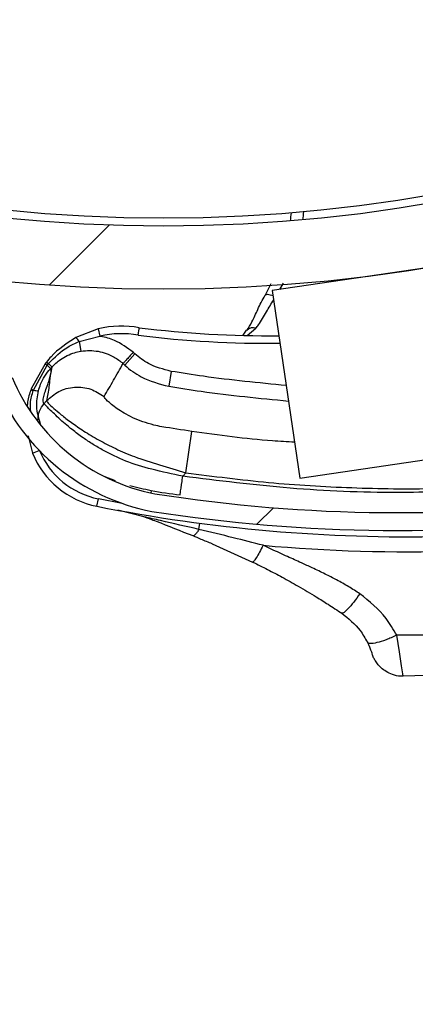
# Model space of a CAD drawing. Header units: inches. Extents: x 170 to 284, y 215 to 248.
# Tile 146 of 195: x 186.4329 to 186.4866, y 224.3302 to 224.4636. Entities that reach past the tile are written whole.
import ezdxf

# ---------------------------------------------------------------- set-up
doc = ezdxf.new("R2010")
doc.units = ezdxf.units.IN
doc.header["$LTSCALE"] = 0.25
doc.header["$MEASUREMENT"] = 0
doc.layers.add('ANNOTATIONS', color=1, linetype='Continuous')
doc.layers.add('RH BENCH MOUNT', color=7, linetype='Continuous')
doc.styles.add('ARIAL', font='arial.ttf', dxfattribs={"height": 0.09375})
doc.dimstyles.new('STANDARD$0', dxfattribs={"dimtxt": 0.09375, "dimasz": 0.09375, "dimexe": 0.03125, "dimexo": 0.046875, "dimgap": 0.09, "dimtad": 0, "dimtih": 1, "dimtoh": 1, "dimdec": 4, "dimzin": 0, "dimdsep": 46, "dimtxsty": 'ARIAL', "dimcen": 0.09, "dimadec": 0, "dimazin": 0, "dimtfac": 1, "dimtdec": 4, "dimtofl": 0, "dimtmove": 0, "dimatfit": 1, "dimfxl": 1, "dimtolj": 1, "dimtzin": 0, "dimarcsym": 0})
pattern_1 = [(45, (176.0930244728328, 218.320867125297), (-0.03026527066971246, 0.03026527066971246), [])]

# ---------------------------------------------------------------- blocks, each defined once
blk = doc.blocks.new('*D44')
at = {"layer": 'ANNOTATIONS', "color": 0, "lineweight": -2, "transparency": 16777216}
for p, q in [((185.9644948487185, 225.4792255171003), (185.9644948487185, 226.2131025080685)), ((187.3643717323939, 224.3791894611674), (187.3643717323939, 226.2131025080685)), ((186.0582448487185, 226.1818525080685), (186.3541591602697, 226.1818525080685)), ((187.2706217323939, 226.1818525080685), (186.9747074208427, 226.1818525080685))]:
    blk.add_line(p, q, dxfattribs=at)
at = {"layer": 'ANNOTATIONS', "color": 0, "transparency": 16777216}
for points in [[(186.0582448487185, 226.1974775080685), (186.0582448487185, 226.1662275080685), (185.9644948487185, 226.1818525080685)], [(187.2706217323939, 226.1974775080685), (187.2706217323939, 226.1662275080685), (187.3643717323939, 226.1818525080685)]]:
    blk.add_solid(points, dxfattribs=at)
at = {"layer": 'defpoints', "color": 0, "transparency": 16777216}
for p in [(187.3643717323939, 226.1818525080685), (185.9644948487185, 225.4323505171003), (187.3643717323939, 224.3323144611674)]:
    blk.add_point(p, dxfattribs=at)
at = {"layer": 'ANNOTATIONS', "color": 0, "transparency": 16777216, "insert": (186.6644332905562, 226.1818525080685), "char_height": 0.09375, "attachment_point": 5, "style": 'ARIAL'}
blk.add_mtext('\\A1;DIM "A"', dxfattribs=at)

msp = doc.modelspace()

# ---------------------------------------------------------------- hatches: boundary and pattern name
at = {"layer": 'RH BENCH MOUNT'}
h = msp.add_hatch(dxfattribs=at)
h.set_pattern_fill('ANSI31', color=256, scale=0.34241245, angle=2.8e-322, style=0)
h.set_pattern_definition([(45, (176.1263761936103, 218.320867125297), (-0.03026527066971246, 0.03026527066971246), [])])
edge = h.paths.add_edge_path(flags=0)
edge.add_arc((186.41301658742, 224.2130895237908), 0.021400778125, 89.9999999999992, 390.52248781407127, ccw=False)
edge.add_line((186.41301658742, 224.2344903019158), (186.485779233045, 224.2344903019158))
edge.add_arc((186.485779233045, 224.6453852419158), 0.4108949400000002, 270, 450.0000000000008)
edge.add_line((186.485779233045, 225.0562801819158), (186.00212164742, 225.0562801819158))
edge.add_arc((186.00212164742, 225.0605603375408), 0.004280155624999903, 180.0000000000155, 269.9999999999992, ccw=False)
edge.add_line((185.997841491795, 225.0605603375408), (185.997841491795, 225.1033618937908))
edge.add_arc((186.00212164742, 225.1033618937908), 0.004280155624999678, 360, 540, ccw=False)
edge.add_line((186.006401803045, 225.1033618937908), (186.006401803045, 225.0605603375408))
edge.add_line((186.006401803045, 225.0605603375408), (186.003169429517, 225.0605603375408))
edge.add_line((186.003169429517, 225.0605603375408), (186.003169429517, 225.1033618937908))
edge.add_arc((186.00212164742, 225.1033618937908), 0.001047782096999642, 360, 540.0000000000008)
edge.add_line((186.001073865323, 225.1033618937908), (186.001073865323, 225.0605603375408))
edge.add_arc((186.00212164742, 225.0605603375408), 0.001047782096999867, 180, 270)
edge.add_line((186.00212164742, 225.0595125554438), (186.485779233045, 225.0595125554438))
edge.add_arc((186.485779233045, 224.6453852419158), 0.4141273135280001, 269.9999999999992, 450, ccw=False)
edge.add_line((186.485779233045, 224.2312579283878), (186.41301658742, 224.2312579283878))
edge.add_arc((186.41301658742, 224.2130895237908), 0.018168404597, 450.0000000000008, 750.5224878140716)
edge.add_arc((186.4277648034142, 224.221784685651), 0.001047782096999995, 390.5224878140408, 495.0000000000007)
edge.add_line((186.4270239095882, 224.222525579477), (186.4183287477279, 224.2138304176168))
edge.add_line((186.4183287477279, 224.2138304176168), (186.4160431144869, 224.2161160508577))
edge.add_line((186.4160431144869, 224.2161160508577), (186.4247382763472, 224.224811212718))
edge.add_arc((186.4277648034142, 224.221784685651), 0.004280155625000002, 390.522487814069, 495.0000000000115, ccw=False)
h = msp.add_hatch(dxfattribs=at)
h.set_pattern_fill('ANSI31', color=256, scale=0.34241245, style=0)
h.set_pattern_definition(pattern_1)
edge = h.paths.add_edge_path(flags=0)
edge.add_line((186.4524275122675, 225.0520000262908), (186.1100150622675, 225.0520000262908))
edge.add_line((186.1100150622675, 225.0520000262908), (186.1100150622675, 225.0562801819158))
edge.add_line((186.1100150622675, 225.0562801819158), (186.4524275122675, 225.0562801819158))
edge.add_arc((186.4524275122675, 224.6453852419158), 0.4108949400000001, 269.9999999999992, 450, ccw=False)
edge.add_line((186.4524275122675, 224.2344903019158), (186.3796648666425, 224.2344903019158))
edge.add_line((186.3796648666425, 224.2344903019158), (186.3796648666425, 224.2387704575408))
edge.add_line((186.3796648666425, 224.2387704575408), (186.4524275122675, 224.2387704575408))
edge.add_arc((186.4524275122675, 224.6453852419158), 0.406614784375, 270, 450.0000000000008)
h = msp.add_hatch(dxfattribs=at)
h.set_pattern_fill('ANSI32', color=256, scale=0.34241245, angle=2.8e-322, style=0)
h.set_pattern_definition([(45, (176.0930244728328, 218.320867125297), (-0.09079581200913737, 0.09079581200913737), []), (45, (176.1535550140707, 218.320867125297), (-0.09079581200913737, 0.09079581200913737), [])])
edge = h.paths.add_edge_path(flags=0)
edge.add_arc((186.4524275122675, 224.6453852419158), 0.2182879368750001, 180, 540, ccw=False)
edge = h.paths.add_edge_path(flags=0)
edge.add_arc((186.4524275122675, 224.6453852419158), 0.2097276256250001, 180, 540, ccw=False)
h = msp.add_hatch(dxfattribs=at)
h.set_pattern_fill('ANSI31', color=256, scale=0.34241245, angle=2.8e-322, style=0)
h.set_pattern_definition(pattern_1)
edge = h.paths.add_edge_path(flags=0)
edge.add_arc((186.599191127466, 224.4388731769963), 0.001712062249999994, 187.6823523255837, 209.892772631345)
edge.add_line((186.5977068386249, 224.4380199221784), (186.595613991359, 224.4368168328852))
edge.add_arc((186.599191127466, 224.4388731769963), 0.004126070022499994, 187.6823523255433, 209.8927726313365, ccw=False)
edge.add_arc((186.6080139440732, 224.4400633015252), 0.01302879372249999, 139.1585197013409, 187.6823523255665, ccw=False)
edge.add_arc((186.611703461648, 224.4362766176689), 0.01830194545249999, 457.6823523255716, 497.7437253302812, ccw=False)
edge.add_arc((186.6108291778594, 224.4427579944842), 0.01176186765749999, 389.82321001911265, 457.68235232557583, ccw=False)
edge.add_arc((186.6079121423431, 224.4400495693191), 0.01566536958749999, 332.9394203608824, 393.1131521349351, ccw=False)
edge.add_arc((186.5991694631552, 224.4441566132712), 0.02532140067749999, 310.5366005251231, 333.66328566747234, ccw=False)
edge.add_arc((186.6065705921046, 224.436931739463), 0.01504902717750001, 269.83807069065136, 306.9970019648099, ccw=False)
edge.add_arc((186.6062324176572, 224.4494282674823), 0.02754708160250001, 190.990855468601, 270.614926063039, ccw=False)
edge.add_arc((186.5709009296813, 224.4413799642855), 0.008748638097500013, 378.6409712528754, 525.6237845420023)
edge.add_arc((186.5064524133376, 224.4527259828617), 0.05672062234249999, 277.25298805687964, 350.69225205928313, ccw=False)
edge.add_arc((186.4840987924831, 224.6094763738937), 0.2150521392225, 261.1083798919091, 277.88840595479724, ccw=False)
edge.add_arc((186.4563160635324, 224.4253360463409), 0.02884824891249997, 202.8411957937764, 259.0961091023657, ccw=False)
edge.add_arc((186.4045755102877, 224.4008736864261), 0.0284373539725, 387.8029462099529, 441.4014199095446)
edge.add_arc((186.4069989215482, 224.4141573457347), 0.01494630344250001, 442.9737931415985, 498.2295444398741)
edge.add_arc((186.4092551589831, 224.4110065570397), 0.0187470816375, 495.64022688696, 529.1219683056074)
edge.add_arc((186.404172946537, 224.4125668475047), 0.0134739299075, 531.5599097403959, 569.9559980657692)
edge.add_arc((186.3975598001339, 224.4090834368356), 0.006011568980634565, 212.6648849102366, 233.3999259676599)
edge.add_arc((186.4034446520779, 224.4197589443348), 0.01816498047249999, 238.5816124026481, 277.6823523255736)
edge.add_arc((186.4044104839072, 224.4125988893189), 0.01094007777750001, 277.6823523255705, 367.682352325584)
edge.add_arc((186.4134029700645, 224.413811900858), 0.001866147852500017, 367.6823523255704, 383.3245987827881)
edge.add_line((186.4151166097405, 224.4145507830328), (186.4173333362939, 224.4155065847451))
edge.add_arc((186.4134029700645, 224.413811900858), 0.004280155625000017, 367.68235232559, 383.3245987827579, ccw=False)
edge.add_arc((186.4044104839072, 224.4125988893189), 0.01335408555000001, 277.68235232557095, 367.6823523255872, ccw=False)
edge.add_arc((186.4034446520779, 224.4197589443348), 0.020578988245, 238.2937106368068, 277.6823523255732, ccw=False)
edge.add_arc((186.3975598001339, 224.4090834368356), 0.008425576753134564, 212.2600195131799, 234.1820632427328, ccw=False)
edge.add_arc((186.404172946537, 224.4125668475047), 0.01588793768, 171.3726545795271, 210.1529330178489, ccw=False)
edge.add_arc((186.4092551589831, 224.4110065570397), 0.02116108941, 495.78688309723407, 529.2595240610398, ccw=False)
edge.add_arc((186.4069989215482, 224.4141573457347), 0.01736031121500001, 442.8626004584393, 498.0482056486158, ccw=False)
edge.add_arc((186.4045755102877, 224.4008736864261), 0.030851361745, 387.6005096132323, 441.4618899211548, ccw=False)
edge.add_arc((186.4563160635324, 224.4253360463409), 0.02643424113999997, 202.6240618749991, 259.0059654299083)
edge.add_arc((186.4840987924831, 224.6094763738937), 0.21263813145, 261.1200207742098, 277.8920418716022)
edge.add_arc((186.5064524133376, 224.4527259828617), 0.05430661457, 277.2389789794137, 350.7968871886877)
edge.add_arc((186.5709009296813, 224.4413799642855), 0.01116264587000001, 377.74339121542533, 526.2114395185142, ccw=False)
edge.add_arc((186.6062324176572, 224.4494282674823), 0.02513307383, 190.653752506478, 270.6530101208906)
edge.add_arc((186.6065705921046, 224.436931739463), 0.01263501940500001, 269.7653996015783, 306.6650491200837)
edge.add_arc((186.5991694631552, 224.4441566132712), 0.022907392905, 310.726658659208, 333.7020675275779)
edge.add_arc((186.6079121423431, 224.4400495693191), 0.01325136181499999, 332.8745927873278, 393.4176020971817)
edge.add_arc((186.6108291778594, 224.4427579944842), 0.009347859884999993, 389.4048764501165, 457.6823523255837)
edge.add_arc((186.611703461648, 224.4362766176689), 0.01588793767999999, 457.6823523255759, 497.6345312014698)
edge.add_arc((186.6080139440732, 224.4400633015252), 0.01061478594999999, 499.3168536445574, 547.6823523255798)

# ---------------------------------------------------------------- linework, layer by layer
for p, q in [((186.5010622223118, 224.4318965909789), (186.4671838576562, 224.426924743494)), ((186.4669836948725, 224.427819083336), (186.4662271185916, 224.4263036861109)), ((186.4681859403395, 224.4270718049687), (186.4686982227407, 224.4279375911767)), ((186.4671838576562, 224.426924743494), (186.4709127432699, 224.4015159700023)), ((186.4435778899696, 224.4217318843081), (186.4405594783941, 224.4205673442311)), ((186.4435778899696, 224.4217318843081), (186.4438256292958, 224.4207349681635)), ((186.4632316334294, 224.420895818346), (186.4637049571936, 224.4215585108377)), ((186.4637745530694, 224.4208576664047), (186.4649609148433, 224.4218265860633)), ((186.4409843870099, 224.4200165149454), (186.4438256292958, 224.4207349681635)), ((186.4409843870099, 224.4200165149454), (186.4412113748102, 224.4187014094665)), ((186.4485713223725, 224.4183449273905), (186.4471946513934, 224.4168215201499)), ((186.4485713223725, 224.4183449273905), (186.4483303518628, 224.4185626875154)), ((186.4363851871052, 224.4170150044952), (186.4345023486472, 224.4135911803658)), ((186.43666062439, 224.4168317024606), (186.4368389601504, 224.4170477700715)), ((186.4469536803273, 224.4170392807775), (186.4471946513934, 224.4168215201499)), ((186.4348116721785, 224.4134504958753), (186.43666062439, 224.4168317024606)), ((186.4373057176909, 224.4165593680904), (186.4371006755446, 224.4155919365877)), ((186.4534710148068, 224.4159822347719), (186.4531362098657, 224.4139564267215)), ((186.4344782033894, 224.4135249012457), (186.4344778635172, 224.4135239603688)), ((186.434502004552, 224.4135902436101), (186.4344782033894, 224.4135249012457)), ((186.4345023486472, 224.4135911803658), (186.434502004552, 224.4135902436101)), ((186.4347898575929, 224.4133830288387), (186.4347901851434, 224.4133840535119)), ((186.4347901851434, 224.4133840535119), (186.4348113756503, 224.4134495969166)), ((186.4348113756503, 224.4134495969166), (186.4348116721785, 224.4134504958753)), ((186.435487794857, 224.4133521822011), (186.4354879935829, 224.413352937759)), ((186.4365946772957, 224.411987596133), (186.4362334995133, 224.411587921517)), ((186.45547800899, 224.4022458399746), (186.4562863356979, 224.4078342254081)), ((186.4341008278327, 224.4072309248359), (186.4346688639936, 224.4048864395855)), ((186.4346688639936, 224.4048864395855), (186.4355926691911, 224.4052671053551)), ((186.4709127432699, 224.4015159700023), (186.495175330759, 224.4050766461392)), ((186.4443684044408, 224.401795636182), (186.4459003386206, 224.4012013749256)), ((186.4550492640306, 224.4017713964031), (186.45547800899, 224.4022458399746)), ((186.4507462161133, 224.3994952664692), (186.4508022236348, 224.39983415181)), ((186.4434165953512, 224.39769714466), (186.443616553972, 224.3987047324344)), ((186.4468279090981, 224.39809276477), (186.443616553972, 224.3987047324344)), ((186.4497808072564, 224.3962664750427), (186.4462411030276, 224.397156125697)), ((186.4572409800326, 224.3945615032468), (186.4573513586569, 224.3954022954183)), ((186.4590126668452, 224.3926129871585), (186.4645190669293, 224.3901406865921)), ((186.4927657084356, 224.3749134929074), (186.4849035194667, 224.3746951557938))]:
    msp.add_line(p, q, dxfattribs=at)
at = {"layer": 'RH BENCH MOUNT', "flags": 128}
for points in [[(186.4662271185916, 224.4263036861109), (186.4662930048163, 224.4263691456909), (186.4663974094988, 224.4264089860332), (186.4665374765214, 224.4264221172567), (186.4667093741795, 224.4264081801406), (186.4669084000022, 224.4263675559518), (186.467129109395, 224.4263013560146), (186.4672836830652, 224.426244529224)], [(186.4849039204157, 224.374688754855), (186.4848637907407, 224.3749840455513), (186.484714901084, 224.376092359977), (186.4844336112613, 224.3779661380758), (186.4840404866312, 224.3802133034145), (186.4840404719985, 224.3802133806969), (186.4840404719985, 224.3802133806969)]]:
    msp.add_lwpolyline(points, dxfattribs=at)
at = {"layer": 'RH BENCH MOUNT'}
for radius in [0.218287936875, 0.2097276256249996, 0.20865758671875]:
    msp.add_circle((186.4524275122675, 224.6453852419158), radius, dxfattribs=at)
for centre, radius, start, end in [((186.4524275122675, 224.6453852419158), 0.4141273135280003, 269.9999999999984, 90), ((186.4524275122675, 224.6453852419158), 0.4108949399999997, 269.9999999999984, 90), ((186.4524275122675, 224.6453852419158), 0.406614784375, 269.9999999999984, 90), ((186.4438235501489, 224.4395435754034), 0.0260233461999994, 352.9867047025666, 355.3833265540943), ((186.443793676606, 224.4397650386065), 0.02773540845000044, 353.2641087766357, 355.5146859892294), ((186.4467159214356, 224.4091042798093), 0.01301167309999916, 79.1849104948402, 103.9556334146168), ((186.4467159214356, 224.4091042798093), 0.01198443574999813, 79.02344980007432, 103.9556334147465), ((186.4667997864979, 224.5663367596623), 0.1455252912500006, 263.0367769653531, 270.5041230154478), ((186.4645689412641, 224.4207749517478), 0.001122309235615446, 69.55816570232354, 137.6291869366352), ((186.4397359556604, 224.419492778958), 0.001353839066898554, 22.75879212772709, 52.53425372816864), ((186.4667997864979, 224.5663367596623), 0.1465525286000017, 263.0229707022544, 270.5594522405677), ((186.4563160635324, 224.4253360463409), 0.02643424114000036, 202.6240618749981, 259.0059654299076), ((186.4563160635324, 224.4253360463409), 0.02884824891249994, 202.841195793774, 259.0961091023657), ((186.4352739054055, 224.4148704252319), 0.00156417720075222, 239.4080465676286, 251.9734043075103), ((186.4352755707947, 224.4148751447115), 0.001568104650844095, 239.4366189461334, 251.9686989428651), ((186.4353208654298, 224.4149808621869), 0.001613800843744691, 239.5084450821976, 251.5964417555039), ((186.4353206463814, 224.4149799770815), 0.001611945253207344, 239.4928350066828, 251.5938102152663), ((186.435466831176, 224.4156037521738), 0.002251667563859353, 253.0763074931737, 270.5334481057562), ((186.4354678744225, 224.4156065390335), 0.002253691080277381, 253.0721173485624, 270.5114979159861), ((186.4457494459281, 224.4094523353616), 0.01095719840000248, 202.3947377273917, 258.7753310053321), ((186.4457494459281, 224.4094523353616), 0.01198443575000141, 202.3947377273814, 258.775331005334), ((186.4840987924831, 224.6094763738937), 0.2126381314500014, 261.1200207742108, 277.8920418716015), ((186.4854745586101, 224.6096264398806), 0.2160622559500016, 258.775331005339, 271.3111233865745), ((186.4840987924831, 224.6094763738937), 0.2150521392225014, 261.1083798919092, 277.8884059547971), ((186.4854745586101, 224.6096264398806), 0.218095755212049, 264.8615755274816, 271.8007834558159)]:
    msp.add_arc(centre, radius, start, end, dxfattribs=at)
for points, knots in [([(186.4637283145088, 224.4215216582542), (186.4639642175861, 224.4218998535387), (186.4644727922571, 224.4227151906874), (186.4652306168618, 224.4243929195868), (186.4658358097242, 224.4257332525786), (186.4663090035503, 224.4264233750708), (186.4663550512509, 224.4264905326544)], [0, 0, 0, 0, 0.28394206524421, 0.6121401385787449, 0.9622563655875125, 1, 1, 1, 1]), ([(186.4649609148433, 224.4218265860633), (186.4650760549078, 224.4219733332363), (186.4655982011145, 224.422638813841), (186.4663002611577, 224.4239171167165), (186.4670345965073, 224.4251373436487), (186.4673654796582, 224.4256871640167)], [0, 0, 0, 0, 0.1345182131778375, 0.6100237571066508, 1, 1, 1, 1]), ([(186.4489978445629, 224.420869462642), (186.4489993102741, 224.4208787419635), (186.4490111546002, 224.4209537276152), (186.4490408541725, 224.4211419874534), (186.4490844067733, 224.4214188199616), (186.4491247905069, 224.421676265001), (186.4491521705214, 224.4218511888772), (186.4491556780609, 224.4218736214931), (186.4491574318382, 224.4218848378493)], [0, 0, 0, 0, 0.01753608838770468, 0.141708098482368, 0.3563943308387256, 0.570964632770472, 0.7854813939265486, 1, 1, 1, 1]), ([(186.4405594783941, 224.4205673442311), (186.4393573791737, 224.4197863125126), (186.4378862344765, 224.4188304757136), (186.4367705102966, 224.4174912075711), (186.4365664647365, 224.417246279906)], [0, 0, 0, 0, 0.8171182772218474, 0.9999999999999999, 0.9999999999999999, 0.9999999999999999, 0.9999999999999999]), ([(186.4368392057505, 224.4170480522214), (186.4376644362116, 224.4178740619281), (186.4388918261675, 224.4191026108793), (186.4404679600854, 224.4197909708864), (186.4409843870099, 224.4200165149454)], [0, 0, 0, 0, 0.6723457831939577, 1, 1, 1, 1]), ([(186.4483303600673, 224.4185626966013), (186.4475246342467, 224.4191621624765), (186.4461904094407, 224.4201548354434), (186.4445408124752, 224.4206133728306), (186.4438616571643, 224.4207288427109), (186.4438256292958, 224.4207349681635)], [0, 0, 0, 0, 0.5907811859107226, 0.9782917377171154, 1, 1, 1, 1]), ([(186.4373024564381, 224.4165557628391), (186.4373024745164, 224.4165557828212), (186.4376508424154, 224.4169408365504), (186.4385838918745, 224.4177569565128), (186.4399648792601, 224.4184383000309), (186.4409371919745, 224.4186435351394), (186.4412113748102, 224.4187014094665)], [0, 0, 0, 0, 1.782673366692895e-05, 0.3435204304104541, 0.814879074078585, 1, 1, 1, 1]), ([(186.4412113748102, 224.4187014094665), (186.4412333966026, 224.4187051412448), (186.4420099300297, 224.4188367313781), (186.4435973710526, 224.4188242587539), (186.4455452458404, 224.4181228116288), (186.4465815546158, 224.4173754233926), (186.4469537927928, 224.4170391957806), (186.4469538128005, 224.4170391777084)], [0, 0, 0, 0, 0.01087401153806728, 0.3834398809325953, 0.7558119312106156, 0.9999868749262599, 1, 1, 1, 1]), ([(186.4534710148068, 224.4159822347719), (186.4524079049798, 224.4162542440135), (186.45060657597, 224.4167151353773), (186.4491629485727, 224.4178711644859), (186.4485713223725, 224.4183449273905)], [0, 0, 0, 0, 0.5901808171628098, 1, 1, 1, 1]), ([(186.4365664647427, 224.4172462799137), (186.4365664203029, 224.4172462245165), (186.4365051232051, 224.4171698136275), (186.4364451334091, 224.4170923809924), (186.4363851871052, 224.4170150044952)], [0, 0, 0, 0, 0.0007249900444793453, 0.9999999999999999, 0.9999999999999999, 0.9999999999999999, 0.9999999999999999]), ([(186.4368389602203, 224.4170477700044), (186.4368572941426, 224.4170301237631), (186.4369674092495, 224.4169241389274), (186.4371339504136, 224.4167597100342), (186.437281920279, 224.4166042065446), (186.4372977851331, 224.4165743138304), (186.4373057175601, 224.4165593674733)], [0, 0, 0, 0, 0.06242876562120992, 0.3749525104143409, 0.6874762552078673, 1, 1, 1, 1]), ([(186.4443771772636, 224.4125573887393), (186.444811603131, 224.4132953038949), (186.4456804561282, 224.4147711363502), (186.4465293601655, 224.4162831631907), (186.4469538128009, 224.4170391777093)], [0, 0, 0, 0, 0.4999992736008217, 1, 1, 1, 1]), ([(186.4354879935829, 224.413352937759), (186.4355777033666, 224.4136471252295), (186.435909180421, 224.4147341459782), (186.4365481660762, 224.415722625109), (186.4371043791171, 224.4163368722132), (186.4371043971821, 224.4163368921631)], [0, 0, 0, 0, 0.2706300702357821, 0.9999763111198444, 1, 1, 1, 1]), ([(186.4362334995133, 224.411587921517), (186.4361798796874, 224.4116884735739), (186.4360673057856, 224.4118995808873), (186.4361791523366, 224.4125219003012), (186.4364231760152, 224.413316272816), (186.4367268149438, 224.4141637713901), (186.4370236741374, 224.4150084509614), (186.4371236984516, 224.4154497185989), (186.4371744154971, 224.4156734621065)], [0, 0, 0, 0, 0.1574760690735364, 0.3306182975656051, 0.4911886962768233, 0.6742546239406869, 0.8348317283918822, 1, 1, 1, 1]), ([(186.43666062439, 224.4168317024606), (186.436678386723, 224.4168141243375), (186.436785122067, 224.4167084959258), (186.4369455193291, 224.4165438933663), (186.4370859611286, 224.4163863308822), (186.4370982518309, 224.4163533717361), (186.4371043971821, 224.4163368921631)], [0, 0, 0, 0, 0.0623937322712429, 0.3749291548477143, 0.6874645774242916, 1, 1, 1, 1]), ([(186.4371041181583, 224.4163365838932), (186.4371542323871, 224.416391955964), (186.4372214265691, 224.4164661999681), (186.4372886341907, 224.4165404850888), (186.4373057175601, 224.4165593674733)], [0, 0, 0, 0, 0.7458120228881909, 1, 1, 1, 1]), ([(186.4371744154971, 224.4156734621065), (186.4371873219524, 224.4157695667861), (186.4372132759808, 224.4159628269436), (186.4371952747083, 224.4161898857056), (186.4371344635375, 224.4162877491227), (186.4371041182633, 224.4163365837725)], [0, 0, 0, 0, 0.3313600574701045, 0.6663431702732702, 1, 1, 1, 1]), ([(186.4471946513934, 224.4168215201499), (186.4471946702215, 224.4168215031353), (186.4478688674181, 224.4162122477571), (186.4496883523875, 224.4148686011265), (186.4518557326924, 224.4142951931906), (186.4531362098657, 224.4139564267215)], [0, 0, 0, 0, 1.142795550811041e-05, 0.4092118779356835, 1, 1, 1, 1]), ([(186.4690713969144, 224.4140629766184), (186.4653232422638, 224.4144222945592), (186.4601046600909, 224.4149225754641), (186.4549292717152, 224.4157492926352), (186.4534710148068, 224.4159822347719)], [0, 0, 0, 0, 0.7182323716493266, 1, 1, 1, 1]), ([(186.4371006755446, 224.4155919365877), (186.4370711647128, 224.4153753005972), (186.4369897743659, 224.4147778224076), (186.4369249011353, 224.4136911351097), (186.4367198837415, 224.4126335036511), (186.4365946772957, 224.411987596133)], [0, 0, 0, 0, 0.1812946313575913, 0.50000735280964, 1, 1, 1, 1]), ([(186.4344778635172, 224.4135239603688), (186.4342723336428, 224.4129667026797), (186.4340017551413, 224.4122330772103), (186.4339771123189, 224.411460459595), (186.4339711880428, 224.4112747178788)], [0, 0, 0, 0, 0.7595942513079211, 0.9999999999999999, 0.9999999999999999, 0.9999999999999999, 0.9999999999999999]), ([(186.4344384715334, 224.4105953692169), (186.434410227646, 224.4109651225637), (186.4343378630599, 224.4119124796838), (186.4346186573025, 224.4128260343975), (186.4347898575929, 224.4133830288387)], [0, 0, 0, 0, 0.3902998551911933, 1, 1, 1, 1]), ([(186.4357498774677, 224.4088874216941), (186.4355217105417, 224.4096552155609), (186.435084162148, 224.4111275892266), (186.4353571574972, 224.4126321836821), (186.435487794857, 224.4133521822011)], [0, 0, 0, 0, 0.5214667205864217, 1, 1, 1, 1]), ([(186.4365946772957, 224.411987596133), (186.4371133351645, 224.4124502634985), (186.4381907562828, 224.413411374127), (186.4403612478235, 224.4139653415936), (186.4425896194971, 224.4137334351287), (186.4437962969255, 224.412939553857), (186.4443771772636, 224.4125573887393)], [0, 0, 0, 0, 0.2406941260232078, 0.4999999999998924, 0.7593058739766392, 0.9999999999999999, 0.9999999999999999, 0.9999999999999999, 0.9999999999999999]), ([(186.4531362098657, 224.4139564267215), (186.4546097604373, 224.4137213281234), (186.4599984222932, 224.4128615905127), (186.4654319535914, 224.4123408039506), (186.4693796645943, 224.4119624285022)], [0, 0, 0, 0, 0.2734538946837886, 1, 1, 1, 1]), ([(186.4365946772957, 224.411987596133), (186.4366366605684, 224.4119131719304), (186.4367219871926, 224.411761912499), (186.4374405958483, 224.4110631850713), (186.4385171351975, 224.410137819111), (186.4398842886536, 224.4090807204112), (186.441604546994, 224.4078922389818), (186.4436204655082, 224.4066756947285), (186.4459356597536, 224.4054844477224), (186.4486715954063, 224.4043113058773), (186.4519123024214, 224.4032992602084), (186.4542793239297, 224.4025999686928), (186.45547800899, 224.4022458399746)], [0, 0, 0, 0, 0.1094013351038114, 0.2223468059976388, 0.3151791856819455, 0.4102231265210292, 0.5012749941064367, 0.5946006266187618, 0.6834485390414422, 0.774533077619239, 0.8858211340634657, 0.9999999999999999, 0.9999999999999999, 0.9999999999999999, 0.9999999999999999]), ([(186.4522306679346, 224.4084772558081), (186.4522306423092, 224.4084772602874), (186.4518597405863, 224.4085420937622), (186.4503994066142, 224.4088490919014), (186.4480594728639, 224.409718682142), (186.4459681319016, 224.4109852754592), (186.4445874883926, 224.4121566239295), (186.4444521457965, 224.4124145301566), (186.4443771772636, 224.4125573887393)], [0, 0, 0, 0, 4.497367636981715e-06, 0.06509473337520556, 0.261670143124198, 0.4753105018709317, 0.7093656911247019, 0.9999999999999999, 0.9999999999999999, 0.9999999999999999, 0.9999999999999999]), ([(186.4354451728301, 224.4094251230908), (186.4354477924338, 224.4096173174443), (186.4354532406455, 224.4100170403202), (186.43565485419, 224.4107878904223), (186.4360055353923, 224.4112727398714), (186.4362334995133, 224.4115879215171)], [0, 0, 0, 0, 0.2447599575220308, 0.5090480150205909, 1, 1, 1, 1]), ([(186.4550492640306, 224.4017713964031), (186.4536413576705, 224.4020616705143), (186.4509835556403, 224.402609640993), (186.4473079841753, 224.4037438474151), (186.4447034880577, 224.4050094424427), (186.4428379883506, 224.4061018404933), (186.4416816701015, 224.4068689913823), (186.4407547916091, 224.4075427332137), (186.440011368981, 224.4081173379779), (186.4392229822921, 224.408762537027), (186.4383923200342, 224.4094918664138), (186.4373414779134, 224.4104896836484), (186.4364560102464, 224.4113692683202), (186.4363032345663, 224.4115193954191), (186.4362334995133, 224.411587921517)], [0, 0, 0, 0, 0.1307156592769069, 0.2467609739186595, 0.3577928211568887, 0.4170971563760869, 0.4791482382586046, 0.5177152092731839, 0.5590896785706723, 0.6032945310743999, 0.6633484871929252, 0.7353692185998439, 0.8792082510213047, 0.9999999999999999, 0.9999999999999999, 0.9999999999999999, 0.9999999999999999]), ([(186.4562863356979, 224.4078342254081), (186.4549217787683, 224.4080411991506), (186.4535571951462, 224.4082481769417), (186.4522306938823, 224.4084772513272), (186.4522306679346, 224.4084772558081)], [0, 0, 0, 0, 0.9999804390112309, 1, 1, 1, 1]), ([(186.470200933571, 224.4063662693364), (186.4691990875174, 224.4064234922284), (186.4645407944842, 224.4066895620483), (186.4599162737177, 224.4073308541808), (186.4562863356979, 224.4078342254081)], [0, 0, 0, 0, 0.2150672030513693, 1, 1, 1, 1]), ([(186.4546773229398, 224.3992303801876), (186.4546822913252, 224.3992643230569), (186.4546899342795, 224.3993165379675), (186.45473631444, 224.3996333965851), (186.4547843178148, 224.3999613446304), (186.4548439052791, 224.4003684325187), (186.4549304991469, 224.4009600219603), (186.4550024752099, 224.4014517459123), (186.4550492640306, 224.4017713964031)], [0, 0, 0, 0, 0.239456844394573, 0.3683606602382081, 0.5000000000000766, 0.6316393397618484, 0.7605431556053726, 0.9999999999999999, 0.9999999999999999, 0.9999999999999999, 0.9999999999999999]), ([(186.4958754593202, 224.3998863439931), (186.4919589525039, 224.3997293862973), (186.4831944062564, 224.3993781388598), (186.4695396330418, 224.3999635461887), (186.4598871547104, 224.4011678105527), (186.4550492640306, 224.4017713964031)], [0, 0, 0, 0, 0.287217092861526, 0.642748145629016, 0.9999999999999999, 0.9999999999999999, 0.9999999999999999, 0.9999999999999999]), ([(186.45547800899, 224.4022458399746), (186.459205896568, 224.4017642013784), (186.4666725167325, 224.4007995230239), (186.4779437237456, 224.4001459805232), (186.4876697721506, 224.3999804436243), (186.493613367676, 224.4002992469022), (186.4958039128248, 224.4004167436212)], [0, 0, 0, 0, 0.2788171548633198, 0.5584454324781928, 0.8372626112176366, 1, 1, 1, 1]), ([(186.4478809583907, 224.4005327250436), (186.4488405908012, 224.4002844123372), (186.4510362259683, 224.3997162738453), (186.4533658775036, 224.3994053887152), (186.4546773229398, 224.3992303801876)], [0, 0, 0, 0, 0.4370636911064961, 1, 1, 1, 1]), ([(186.4572409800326, 224.3945615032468), (186.455507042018, 224.3949617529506), (186.4530233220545, 224.3955350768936), (186.4505326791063, 224.3960968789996), (186.4497808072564, 224.3962664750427)], [0, 0, 0, 0, 0.69812138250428, 0.9999999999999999, 0.9999999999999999, 0.9999999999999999, 0.9999999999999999]), ([(186.45643753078, 224.3936743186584), (186.4547946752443, 224.3943315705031), (186.4526013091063, 224.395209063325), (186.450346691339, 224.3960543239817), (186.4497808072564, 224.3962664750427)], [0, 0, 0, 0, 0.7490110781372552, 1, 1, 1, 1]), ([(186.4572409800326, 224.3945615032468), (186.457147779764, 224.3944165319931), (186.4569592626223, 224.3941232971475), (186.4567055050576, 224.393833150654), (186.4565361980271, 224.3937050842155), (186.4564561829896, 224.3936801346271), (186.45643753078, 224.3936743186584)], [0, 0, 0, 0, 0.2979480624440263, 0.6026626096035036, 0.9073771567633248, 0.9999999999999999, 0.9999999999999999, 0.9999999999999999, 0.9999999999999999]), ([(186.4659414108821, 224.3924071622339), (186.464591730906, 224.3927526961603), (186.4616929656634, 224.3934948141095), (186.458791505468, 224.3941899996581), (186.4572409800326, 224.3945615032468)], [0, 0, 0, 0, 0.4656051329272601, 1, 1, 1, 1]), ([(186.4590163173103, 224.3926114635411), (186.4590162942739, 224.392611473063), (186.4585298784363, 224.3928125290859), (186.4576745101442, 224.3931690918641), (186.4568102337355, 224.3935236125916), (186.4564375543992, 224.3936743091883), (186.4564375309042, 224.3936743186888)], [0, 0, 0, 0, 2.704369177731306e-05, 0.5710314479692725, 0.9999729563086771, 1, 1, 1, 1]), ([(186.4659414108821, 224.3924071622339), (186.4657768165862, 224.3920915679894), (186.4654378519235, 224.3914416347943), (186.4649935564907, 224.3906863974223), (186.4646556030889, 224.3901951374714), (186.4645636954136, 224.3901584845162), (186.4645190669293, 224.3901406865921)], [0, 0, 0, 0, 0.2427897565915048, 0.5000000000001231, 0.7572102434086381, 1, 1, 1, 1]), ([(186.4790555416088, 224.3858375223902), (186.4785562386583, 224.3861586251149), (186.4775278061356, 224.3868200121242), (186.4759472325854, 224.3877005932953), (186.4742951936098, 224.3885482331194), (186.4726963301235, 224.3893136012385), (186.470996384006, 224.3900900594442), (186.4691369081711, 224.3909250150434), (186.4674084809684, 224.3917109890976), (186.4663082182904, 224.3922331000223), (186.4659414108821, 224.3924071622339)], [0, 0, 0, 0, 0.1216476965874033, 0.250562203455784, 0.3699476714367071, 0.5011532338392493, 0.6125555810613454, 0.7514486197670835, 0.9171375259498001, 1, 1, 1, 1]), ([(186.4645190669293, 224.3901406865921), (186.4651972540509, 224.3898059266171), (186.4665479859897, 224.3891391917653), (186.4686052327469, 224.3880499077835), (186.4708080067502, 224.3868217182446), (186.4728771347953, 224.3855923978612), (186.4748428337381, 224.3843655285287), (186.4759891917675, 224.3836075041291), (186.4766072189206, 224.3831988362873)], [0, 0, 0, 0, 0.161096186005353, 0.3208521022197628, 0.500107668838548, 0.7056749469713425, 0.8413228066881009, 1, 1, 1, 1]), ([(186.4840401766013, 224.3802139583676), (186.4835941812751, 224.3810047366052), (186.482353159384, 224.3832051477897), (186.4803431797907, 224.3848096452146), (186.4790555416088, 224.3858375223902)], [0, 0, 0, 0, 0.3593774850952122, 1, 1, 1, 1]), ([(186.4766072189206, 224.3831988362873), (186.4775026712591, 224.3824786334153), (186.4789048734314, 224.3813508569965), (186.4797594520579, 224.3798252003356), (186.4800682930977, 224.3792738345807)], [0, 0, 0, 0, 0.6386043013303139, 1, 1, 1, 1]), ([(186.5056160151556, 224.3810747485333), (186.5019249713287, 224.3807868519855), (186.4947437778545, 224.3802267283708), (186.4875409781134, 224.3802181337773), (186.4840403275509, 224.3802139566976)], [0, 0, 0, 0, 0.5139875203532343, 1, 1, 1, 1]), ([(186.4800682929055, 224.3792738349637), (186.4801610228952, 224.3790805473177), (186.4802645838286, 224.378864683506), (186.4804298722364, 224.3784755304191), (186.4805662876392, 224.3781160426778), (186.4806615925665, 224.3778266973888), (186.4806703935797, 224.3777985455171), (186.4806743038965, 224.3777860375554)], [0, 0, 0, 0, 0.2111589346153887, 0.2358224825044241, 0.5027141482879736, 0.7790543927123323, 1, 1, 1, 1]), ([(186.4849034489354, 224.3746953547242), (186.4847975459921, 224.3746848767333), (186.4843215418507, 224.3746377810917), (186.4835250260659, 224.3748556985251), (186.482628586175, 224.3752572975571), (186.4819382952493, 224.3757779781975), (186.4814360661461, 224.3763179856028), (186.481095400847, 224.3768189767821), (186.4808829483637, 224.3772310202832), (186.4807648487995, 224.3775187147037), (186.4807088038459, 224.3776793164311), (186.4806882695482, 224.3777424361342), (186.4806837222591, 224.3777566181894), (186.4806811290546, 224.3777647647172), (186.480680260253, 224.3777675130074), (186.4806798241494, 224.3777688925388)], [0, 0, 0, 0, 0.05652104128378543, 0.2540462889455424, 0.427355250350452, 0.5794983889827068, 0.7104459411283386, 0.8185506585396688, 0.9012506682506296, 0.9564155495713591, 0.9850429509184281, 0.9903528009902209, 0.9934690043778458, 0.9967217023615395, 1, 1, 1, 1])]:
    msp.add_open_spline(points, degree=3, knots=knots, dxfattribs=at)
for points in [[(186.4483301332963, 224.4185629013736), (186.4481536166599, 224.418367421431), (186.4478005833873, 224.417976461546), (186.4473518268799, 224.4174794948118), (186.4470313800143, 224.4171246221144), (186.4469798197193, 224.4170675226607), (186.4469540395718, 224.4170389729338)], [(186.4363851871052, 224.4170150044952), (186.4363897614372, 224.4170140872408), (186.4363989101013, 224.4170122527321), (186.4364562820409, 224.4169757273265), (186.4365411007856, 224.4169176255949), (186.4366207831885, 224.4168603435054), (186.43666062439, 224.4168317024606)], [(186.436566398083, 224.417246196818), (186.4365706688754, 224.4172446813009), (186.4365792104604, 224.4172416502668), (186.4366358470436, 224.4172016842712), (186.4367200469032, 224.4171391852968), (186.4367993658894, 224.4170782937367), (186.4368390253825, 224.4170478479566)], [(186.4790555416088, 224.3858375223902), (186.4787678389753, 224.3854436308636), (186.4781924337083, 224.3846558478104), (186.4774388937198, 224.3837741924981), (186.4768553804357, 224.3832148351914), (186.4766899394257, 224.3832041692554), (186.4766072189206, 224.3831988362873)], [(186.4840401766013, 224.3802139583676), (186.4835520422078, 224.3799966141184), (186.4825757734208, 224.3795619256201), (186.4813155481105, 224.3791779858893), (186.4803788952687, 224.379041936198), (186.4801718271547, 224.3791965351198), (186.4800682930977, 224.3792738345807)]]:
    msp.add_open_spline(points, degree=3, dxfattribs=at)

# ---------------------------------------------------------------- dimensions: what is measured, and where the dimension line sits
at = {"layer": 'ANNOTATIONS'}
dim = msp.add_linear_dim(base=(187.3643717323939, 226.1818525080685), p1=(185.9644948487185, 225.4323505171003), p2=(187.3643717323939, 224.3323144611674), text='DIM "A"', dimstyle='STANDARD$0', dxfattribs=at)
dim.commit()
dim.dimension.update_dxf_attribs({"geometry": '*D44', "text_midpoint": (186.6644332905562, 226.1818525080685)})

doc.saveas('drawing.dxf')
